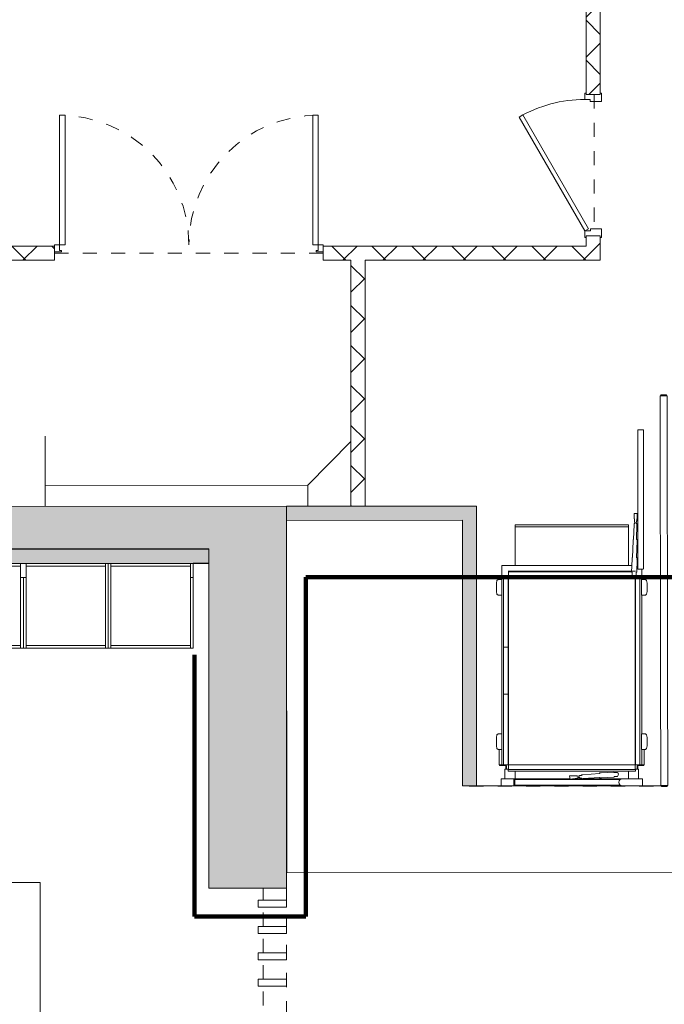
# Model space of a CAD drawing. Header units: metres. Extents: x 82 to 222, y -4 to 154.
# Tile 198 of 214: x 182.62 to 187.18, y 107.86 to 114.82. Entities that reach past the tile are written whole.
import ezdxf

# ---------------------------------------------------------------- set-up
doc = ezdxf.new("R2010")
doc.units = ezdxf.units.M
doc.linetypes.add('Tiret', pattern=[0.0025, 0.00125, -0.00125])
for name, color, linetype, lineweight, true_color in [('A-AREA', 9, 'Tiret', 5, 0x808080), ('A-DETL', 7, 'Continuous', 5, 0x00a600), ('A-DOOR-FRAM', 7, 'Continuous', 5, 0x2a2a2a)]:
    doc.layers.add(name, color=color, linetype=linetype, lineweight=lineweight, true_color=true_color)
for name, color, linetype, lineweight in [('A-DOOR', 7, 'Continuous', 5), ('A-FLOR', 7, 'Continuous', 5), ('A-FLOR-HRAL', 7, 'Continuous', 5), ('A-GENM', 7, 'Continuous', 5), ('A-WALL', 7, 'Continuous', 5), ('I-FURN', 7, 'Continuous', 5), ('I-WALL', 7, 'Continuous', 5), ('Q-CASE', 7, 'Continuous', 5), ('Q-SPCQ', 7, 'Continuous', 5), ('S-BEAM', 7, 'Continuous', 5), ('S-COLS', 7, 'Continuous', 5), ('S-FNDN', 7, 'Continuous', 5)]:
    doc.layers.add(name, color=color, linetype=linetype, lineweight=lineweight)
doc.layers.add('A-WALL-PATT', color=7, linetype='Continuous', true_color=0x2a2a2a)
pattern_1 = [(45, (-9.11556, 107.194), (-0.14142136, 0.14142136), []), (135, (-9.11556, 107.194), (-0.14142136, -0.14142136), [])]

# ---------------------------------------------------------------- blocks, each defined once
blk = doc.blocks.new('Grz_porte 1V recouvrement 30_ - 93x204-4900150-DCE-Plan de reperage des murs- rez de rue-200 - Dépendante 1')
at = {"layer": 'A-DOOR'}
for p, q in [((-0.3554, -0.497), (0.45, -0.032)), ((0.465, -0.058), (-0.3404, -0.523)), ((0.465, -0.058), (0.45, -0.032)), ((-0.3404, -0.523), (-0.3554, -0.497))]:
    blk.add_line(p, q, dxfattribs=at)
blk.add_arc((0.465, -0.058), 0.93, 180, 210, dxfattribs=at)
at = {"layer": 'A-DOOR-FRAM', "color": 7}
for p, q in [((-0.45, 0.058), (-0.51, 0.058)), ((-0.51, 0.058), (-0.51, 0.05)), ((-0.45, -0.02), (-0.45, 0.058)), ((0.51, 0.058), (0.45, 0.058)), ((0.45, 0.058), (0.45, -0.02)), ((0.51, 0.05), (0.51, 0.058)), ((-0.51, -0.05), (-0.51, -0.058)), ((-0.51, -0.058), (-0.465, -0.058)), ((-0.465, -0.058), (-0.465, -0.02)), ((-0.465, -0.02), (-0.45, -0.02)), ((0.45, -0.02), (0.465, -0.02)), ((0.465, -0.02), (0.465, -0.058)), ((0.465, -0.058), (0.51, -0.058)), ((0.51, -0.058), (0.51, -0.05))]:
    blk.add_line(p, q, dxfattribs=at)
blk = doc.blocks.new('Double _T_ - 1_83m x 2_04m-4900153-DCE-Plan de reperage des murs- rez de rue-200 - Dépendante 1')
at = {"layer": 'A-DOOR'}
for p, q in [((-0.91, -0.06), (-0.87, -0.06)), ((-0.91, -0.975), (-0.91, -0.06)), ((-0.87, -0.06), (-0.87, -0.975)), ((0.88, -0.975), (0.88, -0.06)), ((0.88, -0.06), (0.92, -0.06)), ((0.92, -0.06), (0.92, -0.975)), ((-0.87, -0.975), (-0.91, -0.975)), ((0.92, -0.975), (0.88, -0.975))]:
    blk.add_line(p, q, dxfattribs=at)
at = {"layer": 'A-DOOR', "linetype": 'Tiret'}
for centre, start, end in [((-0.91, -0.06), 270, 360), ((0.92, -0.06), 180, 270)]:
    blk.add_arc(centre, 0.915, start, end, dxfattribs=at)
at = {"layer": 'A-DOOR-FRAM', "color": 7}
for p, q in [((-0.895, -0.01), (-0.945, -0.01)), ((-0.945, -0.05), (-0.945, -0.06)), ((-0.945, -0.06), (-0.91, -0.06)), ((-0.91, -0.06), (-0.91, -0.02)), ((-0.91, -0.02), (-0.895, -0.02)), ((-0.895, -0.02), (-0.895, -0.01)), ((0.955, -0.01), (0.905, -0.01)), ((0.905, -0.01), (0.905, -0.02)), ((0.905, -0.02), (0.92, -0.02)), ((0.92, -0.02), (0.92, -0.06)), ((0.92, -0.06), (0.955, -0.06)), ((0.955, -0.06), (0.955, -0.05))]:
    blk.add_line(p, q, dxfattribs=at)
blk = doc.blocks.new('MC-1P-R - 640 x 600 x 2200 mm-4818542-DCE-Plan de reperage des murs- rez de rue-200 - Dépendante 1')
at = {"layer": 'I-FURN'}
for p, q in [((-0.1894, 0.65), (-0.2084, 0.65)), ((-0.2084, 0.65), (-0.2084, 0.15)), ((0.3726, 0.65), (-0.1894, 0.65)), ((-0.1894, 0.65), (-0.1894, 0.631)), ((-0.1894, 0.15), (-0.1894, 0.65)), ((0.3726, 0.631), (-0.1894, 0.631)), ((-0.1894, 0.631), (-0.1894, 0.069)), ((-0.1894, 0.631), (0.3726, 0.631)), ((0.3726, 0.631), (0.3726, 0.65)), ((0.3916, 0.65), (0.3726, 0.65)), ((0.3726, 0.65), (0.3726, 0.05)), ((0.3726, 0.069), (0.3726, 0.631)), ((0.3916, 0.05), (0.3916, 0.65)), ((-0.2084, 0.15), (-0.1894, 0.15)), ((-0.1894, 0.069), (0.3726, 0.069)), ((0.3726, 0.069), (-0.1894, 0.069)), ((-0.1894, 0.069), (-0.1894, 0.05)), ((-0.1894, 0.05), (0.3726, 0.05)), ((0.3726, 0.05), (0.3726, 0.069)), ((0.3726, 0.05), (0.3916, 0.05))]:
    blk.add_line(p, q, dxfattribs=at)
blk = doc.blocks.new('MC-1P-R - 640 x 600 x 2200 mm-4015789-DCE-Plan de reperage des murs- rez de rue-200 - Dépendante 1')
at = {"layer": 'I-FURN'}
for p, q in [((0.3726, -0.05), (-0.1894, -0.05)), ((-0.1894, -0.05), (-0.1894, -0.069)), ((0.3726, -0.069), (-0.1894, -0.069)), ((-0.1894, -0.069), (-0.1894, -0.631)), ((-0.1894, -0.069), (0.3726, -0.069)), ((0.3726, -0.069), (0.3726, -0.05)), ((0.3916, -0.05), (0.3726, -0.05)), ((0.3726, -0.05), (0.3726, -0.65)), ((0.3726, -0.631), (0.3726, -0.069)), ((0.3916, -0.65), (0.3916, -0.05)), ((-0.1894, -0.15), (-0.2084, -0.15)), ((-0.2084, -0.15), (-0.2084, -0.65)), ((-0.1894, -0.65), (-0.1894, -0.15)), ((-0.2084, -0.65), (-0.1894, -0.65)), ((-0.1894, -0.631), (0.3726, -0.631)), ((0.3726, -0.631), (-0.1894, -0.631)), ((-0.1894, -0.631), (-0.1894, -0.65)), ((-0.1894, -0.65), (0.3726, -0.65)), ((0.3726, -0.65), (0.3726, -0.631)), ((0.3726, -0.65), (0.3916, -0.65))]:
    blk.add_line(p, q, dxfattribs=at)
blk = doc.blocks.new('Placard - Elément de remplissage - 220-4822169-DCE-Plan de reperage des murs- rez de rue-200 - Dépendante 1')
at = {"layer": 'Q-CASE'}
for p, q in [((-0.0362, -0.6), (-0.0362, 0)), ((-0.0362, 0), (0.0737, 0)), ((0.0737, 0), (0.0737, -0.6))]:
    blk.add_line(p, q, dxfattribs=at)
blk = doc.blocks.new('ART-Béton-Poteau rectangulaire - 15x2 ventelles-3796899-DCE-Plan de reperage des murs- rez de rue-200 - Dépendante 1')
at = {"layer": 'S-COLS', "lineweight": 20}
for p, q in [((0.025, 0.1), (-0.025, 0.1)), ((-0.025, 0.1), (-0.025, -0.1)), ((0.025, -0.1), (0.025, 0.1)), ((-0.025, -0.1), (0.025, -0.1))]:
    blk.add_line(p, q, dxfattribs=at)
blk = doc.blocks.new('Garde-corps - 12mm x 40mm-3119601-DCE-Plan de reperage des murs- rez de rue-200 - Dépendante 1')
at = {"layer": 'A-FLOR-HRAL'}
for p, q in [((0.02, 0.006), (-0.02, 0.006)), ((-0.02, 0.006), (-0.02, 0)), ((0.02, 0), (0.02, 0.006))]:
    blk.add_line(p, q, dxfattribs=at)
blk = doc.blocks.new('Garde-corps - 12mm x 40mm-V140-DCE-Plan de reperage des murs- rez de rue-200 - Dépendante 1')
at = {"layer": 'A-FLOR-HRAL'}
for p, q in [((-0.02, 0), (-0.02, -0.006)), ((-0.02, -0.006), (0.02, -0.006)), ((0.02, -0.006), (0.02, 0))]:
    blk.add_line(p, q, dxfattribs=at)
blk = doc.blocks.new('Garde-corps - Garde-corps-5437313-DCE-Plan de reperage des murs- rez de rue-200 - Dépendante 1')
at = {"layer": 'A-FLOR-HRAL'}
for p, q in [((172.1585, -9.44), (170.8058, -10.8587)), ((172.1585, -9.44), (172.1947, -9.4745)), ((172.1947, -9.4745), (170.8419, -10.8932)), ((170.8058, -10.8587), (170.257, -11.4342)), ((170.8419, -10.8932), (170.2931, -11.4687)), ((170.2931, -11.4687), (170.257, -11.4342))]:
    blk.add_line(p, q, dxfattribs=at)
at = {"rotation": 316.3625629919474}
for name, p in [('Garde-corps - 12mm x 40mm-3119601-DCE-Plan de reperage des murs- rez de rue-200 - Dépendante 1', (172.1766, -9.4572)), ('Garde-corps - 12mm x 40mm-V140-DCE-Plan de reperage des murs- rez de rue-200 - Dépendante 1', (170.2751, -11.4515))]:
    blk.add_blockref(name, p, dxfattribs=at)
blk = doc.blocks.new('Type de main courante - Main courante_Interne_-5437353-DCE-Plan de reperage des murs- rez de rue-200 - Dépendante 1')
at = {"layer": 'A-FLOR-HRAL'}
for p, q in [((172.9207, -10.1689), (172.523, -10.5849)), ((172.5447, -10.6056), (172.9424, -10.1896)), ((172.9287, -10.1765), (172.9316, -10.1792)), ((172.1766, -10.9473), (171.5636, -11.5884)), ((171.5853, -11.6091), (172.1983, -10.968)), ((172.1861, -10.9564), (172.1887, -10.9589)), ((171.5636, -11.5884), (171.3728, -11.788)), ((171.3945, -11.8087), (171.5853, -11.6091)), ((171.3809, -11.7957), (171.3837, -11.7984))]:
    blk.add_line(p, q, dxfattribs=at)
at = {"layer": 'A-FLOR-HRAL', "flags": 128}
blk.add_lwpolyline([(172.5515, -10.5708), (172.5542, -10.5719), (172.5562, -10.5738)], dxfattribs=at)
at = {"layer": 'A-FLOR-HRAL'}
blk.add_open_spline([(171.5743, -11.5934), (171.5752, -11.5942), (171.5762, -11.5951), (171.5772, -11.596)], degree=3, dxfattribs=at)
blk = doc.blocks.new('Type de main courante - Main courante_Interne_-V141-DCE-Plan de reperage des murs- rez de rue-200 - Dépendante 1')
at = {"layer": 'A-FLOR-HRAL'}
for p, q in [((172.9207, -10.1689), (171.5663, -11.5856)), ((172.9424, -10.1896), (171.588, -11.6064)), ((172.942, -10.1892), (172.9211, -10.1692)), ((171.5663, -11.5856), (171.3728, -11.788)), ((171.588, -11.6064), (171.3945, -11.8087)), ((171.3945, -11.8087), (171.3728, -11.788))]:
    blk.add_line(p, q, dxfattribs=at)
blk = doc.blocks.new('FONDATIONS1 - FONDATIONS-5438697-DCE-Plan de reperage des murs- rez de rue-200 - Dépendante 1')
at = {"layer": 'S-BEAM'}
for p, q in [((168.5794, -6.8939), (168.8187, -6.6421)), ((168.5794, -6.8939), (168.4773, -7.0009)), ((169.9226, -8.1747), (168.5794, -6.8939)), ((169.8189, -8.2831), (169.9226, -8.1747)), ((170.3562, -8.1626), (169.9226, -8.1747))]:
    blk.add_line(p, q, dxfattribs=at)
blk = doc.blocks.new('Constructions-Lifts_Liftup_easylift-900-800 - Liftup - Material - Non-skid Linoleum-5440787-DCE-Plan de reperage des murs- rez de rue-200 - Dépendante 1')
at = {"layer": 'A-GENM'}
for p, q in [((0.4667, 1.5552), (0.4667, 2.5142)), ((0.4697, 2.5172), (0.5037, 2.5172)), ((0.5067, 2.5142), (0.5067, 1.5352)), ((0.4408, 1.8875), (0.4415, 1.9248)), ((0.4428, 1.8874), (0.4408, 1.8875)), ((0.4415, 1.9248), (0.4544, 1.9246)), ((0.4428, 1.8733), (0.4428, 1.8874)), ((0.4544, 1.9246), (0.463, 1.9243)), ((0.4597, 1.887), (0.4589, 1.8729)), ((0.4618, 1.887), (0.4597, 1.887)), ((0.463, 1.9243), (0.4618, 1.887)), ((0.4376, 1.7425), (0.4401, 1.8484)), ((0.4401, 1.8484), (0.4409, 1.8487)), ((0.4402, 1.8491), (0.4404, 1.8528)), ((0.4409, 1.8487), (0.4402, 1.8491)), ((0.4404, 1.8528), (0.4416, 1.8539)), ((0.4416, 1.8539), (0.4458, 1.8538)), ((0.4445, 1.8716), (0.4428, 1.8733)), ((0.4446, 1.8641), (0.4445, 1.8716)), ((0.446, 1.8641), (0.4446, 1.8641)), ((0.4455, 1.8551), (0.446, 1.8641)), ((0.455, 1.8536), (0.4592, 1.8535)), ((0.4554, 1.8639), (0.4554, 1.8549)), ((0.4567, 1.8638), (0.4554, 1.8639)), ((0.4572, 1.8713), (0.4567, 1.8638)), ((0.4589, 1.8729), (0.4572, 1.8713)), ((0.4603, 1.8479), (0.4575, 1.742)), ((0.4592, 1.8535), (0.4604, 1.8524)), ((0.4603, 1.8486), (0.4596, 1.8482)), ((0.4596, 1.8482), (0.4603, 1.8479)), ((0.4604, 1.8524), (0.4603, 1.8486)), ((0.4302, 1.614), (0.4332, 1.7316)), ((0.4332, 1.7323), (0.4332, 1.7389)), ((0.4339, 1.7319), (0.4332, 1.7323)), ((0.4332, 1.7316), (0.4339, 1.7319)), ((0.4614, 1.7309), (0.4583, 1.6133)), ((0.4614, 1.7316), (0.4607, 1.7313)), ((0.4607, 1.7313), (0.4614, 1.7309)), ((0.4617, 1.7382), (0.4614, 1.7316)), ((0.4234, 1.5114), (0.4261, 1.6015)), ((0.4261, 1.6023), (0.4266, 1.6108)), ((0.4268, 1.6019), (0.4261, 1.6023)), ((0.4261, 1.6015), (0.4268, 1.6019)), ((0.4618, 1.6015), (0.4611, 1.601)), ((0.4611, 1.601), (0.4618, 1.6006)), ((0.4618, 1.6099), (0.4618, 1.6015)), ((0.4618, 1.6006), (0.4598, 1.5105)), ((0.4667, 1.5352), (0.4667, 1.5552)), ((0.502, 1.5322), (0.4697, 1.5322)), ((0.5037, 1.5322), (0.502, 1.5322)), ((0.4269, 1.487), (0.4273, 1.508)), ((0.4558, 1.5073), (0.4551, 1.4864)), ((0.0218, 0.0718), (-0.0154, 0.0698)), ((-0.0154, 0.0698), (-0.0147, 0.057)), ((0.022, 0.0698), (0.0218, 0.0718)), ((0.0362, 0.0702), (0.022, 0.0698)), ((0.0379, 0.0687), (0.0362, 0.0702)), ((0.0565, 0.0734), (0.0555, 0.0722)), ((0.0555, 0.0722), (0.0557, 0.068)), ((0.0602, 0.0738), (0.0565, 0.0734)), ((0.0606, 0.0731), (0.0602, 0.0738)), ((0.0609, 0.0738), (0.0606, 0.0731)), ((0.068, 0.0742), (0.0609, 0.0738)), ((0.078, 0.0788), (0.0714, 0.0786)), ((0.0784, 0.0781), (0.078, 0.0788)), ((0.0788, 0.079), (0.0784, 0.0781)), ((0.1953, 0.0875), (0.0788, 0.079)), ((0.2069, 0.092), (0.1985, 0.0912)), ((0.2074, 0.0913), (0.2069, 0.092)), ((0.2077, 0.092), (0.2074, 0.0913)), ((0.2976, 0.0978), (0.2077, 0.092)), ((0.3221, 0.0952), (0.3011, 0.0941)), ((-0.4025, 0.0423), (-0.4025, 0.0083)), ((0.3444, 0.0453), (-0.3995, 0.0453)), ((-0.3995, 0.0053), (0.3436, 0.0053)), ((-0.0147, 0.057), (-0.0141, 0.0484)), ((-0.0141, 0.0484), (0.0231, 0.0509)), ((0.023, 0.0529), (0.0371, 0.0542)), ((0.0231, 0.0509), (0.023, 0.0529)), ((0.0371, 0.0542), (0.0386, 0.056)), ((0.0454, 0.0688), (0.0379, 0.0687)), ((0.0386, 0.056), (0.0461, 0.0567)), ((0.0454, 0.0675), (0.0454, 0.0688)), ((0.0544, 0.0682), (0.0454, 0.0675)), ((0.046, 0.0581), (0.055, 0.0584)), ((0.0461, 0.0567), (0.046, 0.0581)), ((0.0562, 0.0588), (0.0565, 0.0545)), ((0.0565, 0.0545), (0.0577, 0.0535)), ((0.0577, 0.0535), (0.0614, 0.0537)), ((0.0614, 0.0537), (0.0618, 0.0544)), ((0.0618, 0.0544), (0.0621, 0.0537)), ((0.0621, 0.0537), (0.0694, 0.0542)), ((0.0733, 0.0503), (0.0797, 0.0509)), ((0.0797, 0.0509), (0.08, 0.0516)), ((0.08, 0.0516), (0.0804, 0.0509)), ((0.0804, 0.0509), (0.197, 0.0593)), ((0.2006, 0.0561), (0.209, 0.0564)), ((0.209, 0.0564), (0.2094, 0.0571)), ((0.2094, 0.0571), (0.2099, 0.0564)), ((0.2099, 0.0564), (0.2998, 0.0615)), ((0.3028, 0.0657), (0.3238, 0.067)), ((0.4025, 0.05), (0.358, 0.05)), ((0.358, 0), (0.5, 0)), ((0.5, 0.05), (0.471, 0.05)), ((0.5, 0), (0.5, 0.05))]:
    blk.add_line(p, q, dxfattribs=at)
for centre, radius, start, end in [((0.4697, 2.5142), 0.003, 90, 180), ((0.5037, 2.5142), 0.003, 360, 90), ((0.4455, 1.8544), 0.000684, 297.87148, 87.87145), ((0.4554, 1.8542), 0.000684, 89.19912, 239.19909), ((0.4368, 1.7389), 0.00361, 78.0118, 180.08219), ((0.4581, 1.7384), 0.00361, 356.98838, 99.05877), ((0.43, 1.6106), 0.00343, 87.07057, 177.07057), ((0.4583, 1.6099), 0.00343, 0, 90), ((0.4697, 1.5352), 0.003, 180, 270), ((0.5037, 1.5352), 0.003, 270, 0), ((0.424, 1.5081), 0.00334, 358.82204, 99.12897), ((0.4414, 1.4974), 0.0178, 215.40913, 260.90538), ((0.4412, 1.4974), 0.0178, 261.61569, 321.66144), ((0.4591, 1.5072), 0.00334, 77.94159, 178.24853), ((0.0715, 0.075), 0.00361, 91.91781, 191.52839), ((0.1987, 0.0878), 0.00343, 94.92943, 184.92943), ((0.301, 0.0974), 0.00334, 172.87103, 273.17796), ((0.3123, 0.0804), 0.0178, 11.09462, 56.59087), ((0.3123, 0.0806), 0.0178, 310.33856, 10.38431), ((-0.3995, 0.0423), 0.003, 90, 180), ((-0.3995, 0.0083), 0.003, 180, 270), ((0.0551, 0.0683), 0.000684, 184.12855, 334.12852), ((0.0557, 0.0584), 0.000684, 32.80091, 182.80088), ((0.0733, 0.0542), 0.00393, 180, 270), ((0.2004, 0.0595), 0.00343, 184.10984, 272), ((0.3031, 0.0623), 0.00334, 93.75147, 194.05841), ((0.358, 0.025), 0.025, 90, 270)]:
    blk.add_arc(centre, radius, start, end, dxfattribs=at)
at = {"layer": 'Q-SPCQ'}
for p, q in [((-0.4725, 0.0525), (-0.4725, 0.1155)), ((-0.47, 0.118), (-0.452, 0.118)), ((-0.4495, 0.1155), (-0.4495, 0.1055)), ((-0.447, 0.103), (-0.4025, 0.103)), ((-0.4, 0.1005), (-0.4, 0.098)), ((-0.4, 0.098), (-0.4, 0.055)), ((0.4, 0.098), (0.4, 0.1005)), ((0.4, 0.055), (0.4, 0.098)), ((0.4025, 0.103), (0.447, 0.103)), ((0.4495, 0.1055), (0.4495, 0.1155)), ((0.452, 0.118), (0.47, 0.118)), ((0.4725, 0.1155), (0.4725, 0.0525)), ((-0.5, 0.05), (-0.41, 0.05)), ((-0.5, 0), (-0.5, 0.05)), ((-0.4025, 0.05), (-0.47, 0.05)), ((-0.41, 0.05), (-0.41, 0)), ((-0.4, 0.055), (-0.4, 0.0525)), ((0.4, 0.0525), (0.4, 0.055)), ((0.47, 0.05), (0.4025, 0.05)), ((-0.41, 0), (-0.5, 0))]:
    blk.add_line(p, q, dxfattribs=at)
for centre, radius, start, end in [((-0.469, 0.1415), 0.0065, 0, 90), ((-0.469, 0.1415), 0.0065, 0, 90), ((-0.469, 0.1415), 0.0025, 0, 90), ((-0.469, 0.1415), 0.0025, 0, 90), ((0.469, 0.1415), 0.0065, 90, 180), ((0.469, 0.1415), 0.0065, 90, 180), ((0.469, 0.1415), 0.0025, 90, 180), ((0.469, 0.1415), 0.0025, 90, 180), ((-0.47, 0.1155), 0.0025, 90, 180), ((-0.452, 0.1155), 0.0025, 0, 90), ((-0.447, 0.1055), 0.0025, 180, 270), ((-0.4025, 0.1005), 0.0025, 0, 90), ((0.4025, 0.1005), 0.0025, 90, 180), ((0.447, 0.1055), 0.0025, 270, 360), ((0.452, 0.1155), 0.0025, 90, 180), ((0.47, 0.1155), 0.0025, 0, 90), ((-0.47, 0.0525), 0.0025, 180, 270), ((-0.4025, 0.0525), 0.0025, 270, 360), ((0.4025, 0.0525), 0.0025, 180, 270), ((0.47, 0.0525), 0.0025, 270, 0)]:
    blk.add_arc(centre, radius, start, end, dxfattribs=at)
at = {"layer": 'S-FNDN'}
for p, q in [((0.4, 1.8461), (-0.4, 1.8461)), ((-0.4, 1.8461), (-0.4, 1.8313)), ((-0.4, 1.8313), (0.4, 1.8313)), ((0.4, 1.8313), (-0.4, 1.8313)), ((-0.4, 1.8313), (-0.4, 1.558)), ((0.4, 1.8313), (0.4, 1.8461)), ((0.4, 1.558), (0.4, 1.8313)), ((-0.495, 1.558), (-0.495, 1.458)), ((0.4256, 1.558), (-0.495, 1.558)), ((0.4669, 1.558), (0.4601, 1.558)), ((0.495, 1.458), (0.495, 1.5322)), ((-0.4815, 1.479), (-0.4815, 0.98)), ((0.45, 1.518), (-0.45, 1.518)), ((-0.45, 1.479), (-0.45, 0.148)), ((-0.448, 1.512), (-0.448, 0.115)), ((0.4235, 1.512), (-0.448, 1.512)), ((0.448, 0.115), (0.448, 1.4811)), ((0.45, 1.479), (0.45, 0.148)), ((0.45, 0.148), (0.45, 1.479)), ((0.4815, 1.479), (0.4815, 0.98)), ((0.4815, 1.479), (0.4815, 0.148)), ((-0.5286, 1.451), (-0.5326, 1.432)), ((-0.5326, 1.432), (-0.5326, 1.374)), ((-0.5201, 1.458), (-0.5286, 1.451)), ((-0.494, 1.458), (-0.5201, 1.458)), ((-0.494, 1.348), (-0.494, 1.458)), ((0.5201, 1.458), (0.494, 1.458)), ((0.494, 1.458), (0.494, 1.348)), ((0.5286, 1.451), (0.5201, 1.458)), ((0.5326, 1.432), (0.5286, 1.451)), ((0.5326, 1.374), (0.5326, 1.432)), ((-0.5326, 1.374), (-0.5286, 1.355)), ((-0.5286, 1.355), (-0.5201, 1.348)), ((-0.5201, 1.348), (-0.494, 1.348)), ((-0.495, 1.348), (-0.495, 0.368)), ((0.494, 1.348), (0.5201, 1.348)), ((0.495, 0.368), (0.495, 1.348)), ((0.5201, 1.348), (0.5286, 1.355)), ((0.5286, 1.355), (0.5326, 1.374)), ((-0.4815, 0.647), (-0.4815, 0.98)), ((-0.4815, 0.98), (-0.45, 0.98)), ((0.4815, 0.647), (0.4815, 0.98)), ((-0.4815, 0.647), (-0.4815, 0.148)), ((-0.45, 0.647), (-0.4815, 0.647)), ((0.4815, 0.647), (0.4815, 0.148)), ((-0.5286, 0.361), (-0.5326, 0.342)), ((-0.5201, 0.368), (-0.5286, 0.361)), ((-0.494, 0.368), (-0.5201, 0.368)), ((-0.494, 0.258), (-0.494, 0.368)), ((0.5201, 0.368), (0.494, 0.368)), ((0.494, 0.368), (0.494, 0.258)), ((0.5286, 0.361), (0.5201, 0.368)), ((0.5326, 0.342), (0.5286, 0.361)), ((-0.5326, 0.342), (-0.5326, 0.284)), ((-0.5326, 0.284), (-0.5286, 0.265)), ((0.5286, 0.265), (0.5326, 0.284)), ((0.5326, 0.284), (0.5326, 0.342)), ((-0.5286, 0.265), (-0.5201, 0.258)), ((-0.5201, 0.258), (-0.494, 0.258)), ((-0.4955, 0.258), (-0.5125, 0.258)), ((-0.5125, 0.258), (-0.5125, 0.148)), ((-0.4955, 0.148), (-0.4955, 0.258)), ((-0.495, 0.258), (-0.495, 0.148)), ((0.494, 0.258), (0.5201, 0.258)), ((0.495, 0.148), (0.495, 0.258)), ((0.4955, 0.258), (0.4955, 0.148)), ((0.5125, 0.258), (0.4955, 0.258)), ((0.5125, 0.148), (0.5125, 0.258)), ((0.5201, 0.258), (0.5286, 0.265)), ((-0.5125, 0.148), (-0.4955, 0.148)), ((-0.469, 0.148), (-0.5105, 0.148)), ((-0.5105, 0.148), (-0.5105, 0.144)), ((-0.5105, 0.144), (-0.469, 0.144)), ((-0.469, 0.148), (0.469, 0.148)), ((-0.4665, 0.1415), (-0.4665, 0.118)), ((-0.4625, 0.118), (-0.4625, 0.1415)), ((0.4625, 0.1415), (0.4625, 0.118)), ((0.4665, 0.118), (0.4665, 0.1415)), ((0.5105, 0.148), (0.469, 0.148)), ((0.469, 0.144), (0.5105, 0.144)), ((0.4955, 0.148), (0.5125, 0.148)), ((0.5105, 0.144), (0.5105, 0.148)), ((-0.448, 0.115), (0.448, 0.115)), ((-0.4, 0.1031), (-0.4, 0.098)), ((0.4, 0.1031), (-0.4, 0.1031)), ((0.4, 0.098), (0.4, 0.1031)), ((-0.4, 0.055), (-0.4, 0.0501)), ((-0.4, 0.0501), (-0.0143, 0.0501)), ((0.0122, 0.0501), (0.4, 0.0501)), ((0.4, 0.0501), (0.4, 0.055))]:
    blk.add_line(p, q, dxfattribs=at)
for centre, radius, start, end in [((-0.469, 0.1415), 0.0065, 0, 90), ((-0.469, 0.1415), 0.0025, 0, 90), ((0.469, 0.1415), 0.0065, 90, 180), ((0.469, 0.1415), 0.0025, 90, 180)]:
    blk.add_arc(centre, radius, start, end, dxfattribs=at)

msp = doc.modelspace()

# ---------------------------------------------------------------- hatches: boundary and pattern name
at = {"layer": 'A-WALL-PATT', "lineweight": 5}
h = msp.add_hatch(dxfattribs=at)
h.set_pattern_fill('FP_1', style=0, pattern_type=2)
h.set_pattern_definition(pattern_1)
h.paths.add_polyline_path([(186.623, 113.1234), (186.723, 113.1234), (186.723, 113.2957), (186.623, 113.2957), (186.623, 113.2234)])
h.paths.add_polyline_path([(186.6228, 114.2957), (186.7228, 114.2957), (186.722, 117.6452), (186.622, 117.6452), (186.6228, 114.2957)])
h = msp.add_hatch(dxfattribs=at)
h.set_pattern_fill('FP_1', style=0, pattern_type=2)
h.set_pattern_definition(pattern_1)
h.paths.add_polyline_path([(184.7972, 113.1234), (186.623, 113.1234), (186.623, 113.2234), (184.765, 113.2234), (184.765, 113.1234)])
h.paths.add_polyline_path([(182.865, 113.1234), (182.865, 113.2234), (180.6759, 113.2234), (180.6759, 113.1234), (181.6037, 113.1234)])
h.paths.add_polyline_path([(177.0558, 113.1234), (178.7759, 113.1234), (178.7759, 113.2234), (177.0558, 113.2234)])
h = msp.add_hatch(dxfattribs=at)
h.set_pattern_fill('FP_1', style=0, pattern_type=2)
h.set_pattern_definition(pattern_1)
h.paths.add_polyline_path([(185.0607, 111.3848), (185.0607, 113.1234), (184.9607, 113.1234), (184.9607, 111.3848)])
at = {"layer": 'A-WALL-PATT'}
h = msp.add_hatch(color=256, dxfattribs=at)
h.paths.add_polyline_path([(171.0716, 111.0877), (175.1507, 111.088), (175.1506, 111.3825), (171.0715, 111.3815), (171.0716, 111.088)])
h.paths.add_polyline_path([(178.8787, 111.0883), (184.5057, 111.0887), (184.5057, 111.3847), (178.8787, 111.3833), (178.8787, 111.0887)])
h.paths.add_polyline_path([(188.2708, 111.089), (192.3465, 111.0893), (192.3465, 111.3865), (188.2707, 111.3855), (188.2708, 111.0892)])
at = {"layer": 'A-WALL-PATT', "true_color": 0xc0c0c0}
for points in [[(184.5058, 111.2847), (185.8487, 111.2866), (185.8487, 111.3866), (184.5057, 111.3847), (184.5058, 111.2865)], [(185.7487, 111.0888), (185.8487, 111.0888), (185.8487, 111.2866), (185.7487, 111.2865), (185.7487, 111.0888)], [(185.8487, 109.4084), (185.8487, 111.0888), (185.7487, 111.0888), (185.7487, 109.4084)], [(183.8256, 110.9813), (183.9556, 110.9813), (183.9556, 111.0813), (179.4401, 111.0813), (179.4401, 110.9813), (183.2636, 110.9813)]]:
    msp.add_hatch(color=9, dxfattribs=at).paths.add_polyline_path(points)
at = {"layer": 'A-WALL-PATT'}
h = msp.add_hatch(color=256, dxfattribs=at)
h.paths.add_polyline_path([(171.0716, 111.0815), (175.1507, 111.0825), (175.1507, 111.088), (171.0716, 111.0877), (171.0716, 111.0815)])
h.paths.add_polyline_path([(178.8787, 111.0833), (184.5057, 111.0847), (184.5057, 111.0887), (178.8787, 111.0883), (178.8787, 111.0833)])
h.paths.add_polyline_path([(188.2708, 111.0855), (192.3465, 111.0865), (192.3465, 111.0892), (188.2708, 111.089), (188.2708, 111.0856)])
msp.add_hatch(color=256, dxfattribs=at).paths.add_polyline_path([(184.505, 108.6855), (184.5056, 111.0847), (183.9556, 111.0845), (183.955, 108.6856)])

# ---------------------------------------------------------------- linework, layer by layer
at = {"layer": 'A-AREA'}
for p, q in [((186.6793, 114.2957), (186.6793, 113.2957)), ((182.865, 113.1734), (184.765, 113.1734)), ((185.7987, 109.4049), (187.1552, 109.4069)), ((184.3395, 108.5998), (184.3395, 108.6856)), ((184.505, 108.6855), (184.505, 107.1118)), ((184.3395, 108.4137), (184.3395, 108.5498)), ((184.3395, 108.2275), (184.3395, 108.3637)), ((184.3395, 108.0413), (184.3395, 108.1775)), ((184.3395, 107.8552), (184.3395, 107.9913))]:
    msp.add_line(p, q, dxfattribs=at)
at = {"layer": 'A-DETL', "color": 150, "lineweight": 100, "true_color": 0x0080ff}
for p, q in [((184.6413, 110.8834), (188.0707, 110.8834)), ((184.6413, 110.8834), (184.6413, 108.4856)), ((183.8543, 108.4856), (183.8543, 110.335)), ((184.6413, 108.4856), (183.8543, 108.4856))]:
    msp.add_line(p, q, dxfattribs=at)
at = {"layer": 'A-FLOR'}
for p, q in [((184.5063, 108.7956), (184.5057, 111.0846)), ((186.0216, 109.4084), (185.8487, 109.4084)), ((186.8796, 109.4084), (186.1116, 109.4084)), ((187.1551, 109.4084), (187.0216, 109.4084)), ((184.505, 108.7956), (188.2708, 108.7913)), ((180.6319, 108.7251), (182.7627, 108.7252)), ((182.7627, 108.7252), (182.7627, 107.1191))]:
    msp.add_line(p, q, dxfattribs=at)
at = {"layer": 'A-WALL', "lineweight": 20}
for p, q in [((184.5057, 111.3847), (180.8075, 111.3838)), ((184.5057, 111.3847), (184.5057, 111.0847)), ((179.4401, 111.0835), (183.9556, 111.0845)), ((183.9556, 111.0813), (183.9556, 111.0845)), ((184.505, 108.6855), (184.5056, 111.0847)), ((183.955, 108.6856), (183.9556, 110.9813)), ((183.955, 108.6856), (184.505, 108.6855))]:
    msp.add_line(p, q, dxfattribs=at)
at = {"layer": 'I-WALL', "lineweight": 20}
for p, q in [((186.6216, 119.3234), (186.6228, 114.2957)), ((186.7228, 114.2957), (186.722, 117.649)), ((186.6228, 114.2957), (186.7228, 114.2957)), ((186.623, 113.2957), (186.623, 113.2234)), ((186.623, 113.2957), (186.723, 113.2957)), ((186.723, 113.1234), (186.723, 113.2957)), ((182.865, 113.2234), (180.6759, 113.2234)), ((182.865, 113.2234), (182.865, 113.1234)), ((186.623, 113.2234), (184.765, 113.2234)), ((184.765, 113.2234), (184.765, 113.1234)), ((180.6759, 113.1234), (182.865, 113.1234)), ((184.765, 113.1234), (184.9607, 113.1234)), ((184.9607, 111.3848), (184.9607, 113.1234)), ((185.0607, 113.1234), (186.723, 113.1234)), ((185.0607, 113.1234), (185.0607, 111.3848)), ((184.5057, 111.3847), (185.8487, 111.3866)), ((184.5058, 111.2847), (184.5057, 111.3847)), ((185.0607, 111.3848), (184.9607, 111.3848)), ((185.8487, 109.4084), (185.8487, 111.3866)), ((185.7487, 111.2865), (184.5058, 111.2847)), ((185.7487, 109.4084), (185.7487, 111.2865)), ((179.4401, 111.0813), (183.9556, 111.0813)), ((183.9556, 111.0813), (183.9556, 110.9813)), ((182.6636, 110.9813), (182.6256, 110.9813)), ((183.9556, 110.9813), (183.8256, 110.9813)), ((185.7487, 109.4084), (185.8487, 109.4084))]:
    msp.add_line(p, q, dxfattribs=at)

# ---------------------------------------------------------------- block references
at = {"layer": 'A-DOOR-FRAM', "color": 7}
for name, p, rotation in [('Grz_porte 1V recouvrement 30_ - 93x204-4900150-DCE-Plan de reperage des murs- rez de rue-200 - Dépendante 1', (186.6729, 113.7957), 270.0135285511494), ('Double _T_ - 1_83m x 2_04m-4900153-DCE-Plan de reperage des murs- rez de rue-200 - Dépendante 1', (183.82, 113.1734), 180)]:
    msp.add_blockref(name, p, dxfattribs=dict(at, rotation=rotation))
at = {"layer": 'A-FLOR-HRAL', "rotation": 43.72156535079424}
for name in ['Garde-corps - Garde-corps-5437313-DCE-Plan de reperage des murs- rez de rue-200 - Dépendante 1', 'Type de main courante - Main courante_Interne_-5437353-DCE-Plan de reperage des murs- rez de rue-200 - Dépendante 1', 'Type de main courante - Main courante_Interne_-V141-DCE-Plan de reperage des murs- rez de rue-200 - Dépendante 1']:
    msp.add_blockref(name, (56.2014, 0), dxfattribs=at)
at = {"layer": 'I-FURN', "rotation": 180}
for p in [(182.4362, 111.0313), (183.6362, 111.0313)]:
    msp.add_blockref('MC-1P-R - 640 x 600 x 2200 mm-4818542-DCE-Plan de reperage des murs- rez de rue-200 - Dépendante 1', p, dxfattribs=at)
at = {"layer": 'I-FURN'}
msp.add_blockref('MC-1P-R - 640 x 600 x 2200 mm-4015789-DCE-Plan de reperage des murs- rez de rue-200 - Dépendante 1', (182.8531, 111.0313), dxfattribs=at)
at = {"layer": 'Q-CASE'}
msp.add_blockref('Placard - Elément de remplissage - 220-4822169-DCE-Plan de reperage des murs- rez de rue-200 - Dépendante 1', (183.8818, 110.9829), dxfattribs=at)
at = {"layer": 'Q-SPCQ'}
msp.add_blockref('Constructions-Lifts_Liftup_easylift-900-800 - Liftup - Material - Non-skid Linoleum-5440787-DCE-Plan de reperage des murs- rez de rue-200 - Dépendante 1', (186.5216, 109.4084), dxfattribs=at)
at = {"layer": 'S-BEAM', "rotation": 43.72156535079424}
msp.add_blockref('FONDATIONS1 - FONDATIONS-5438697-DCE-Plan de reperage des murs- rez de rue-200 - Dépendante 1', (56.2014, 0), dxfattribs=at)
at = {"layer": 'S-COLS'}
for p, rotation in [((184.4045, 108.5748), 89.98566010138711), ((184.4046, 108.3887), 89.99999999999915), ((184.4046, 108.2025), 89.99999999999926), ((184.4046, 108.0163), 89.99999999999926)]:
    msp.add_blockref('ART-Béton-Poteau rectangulaire - 15x2 ventelles-3796899-DCE-Plan de reperage des murs- rez de rue-200 - Dépendante 1', p, dxfattribs=dict(at, rotation=rotation))

doc.saveas('drawing.dxf')
